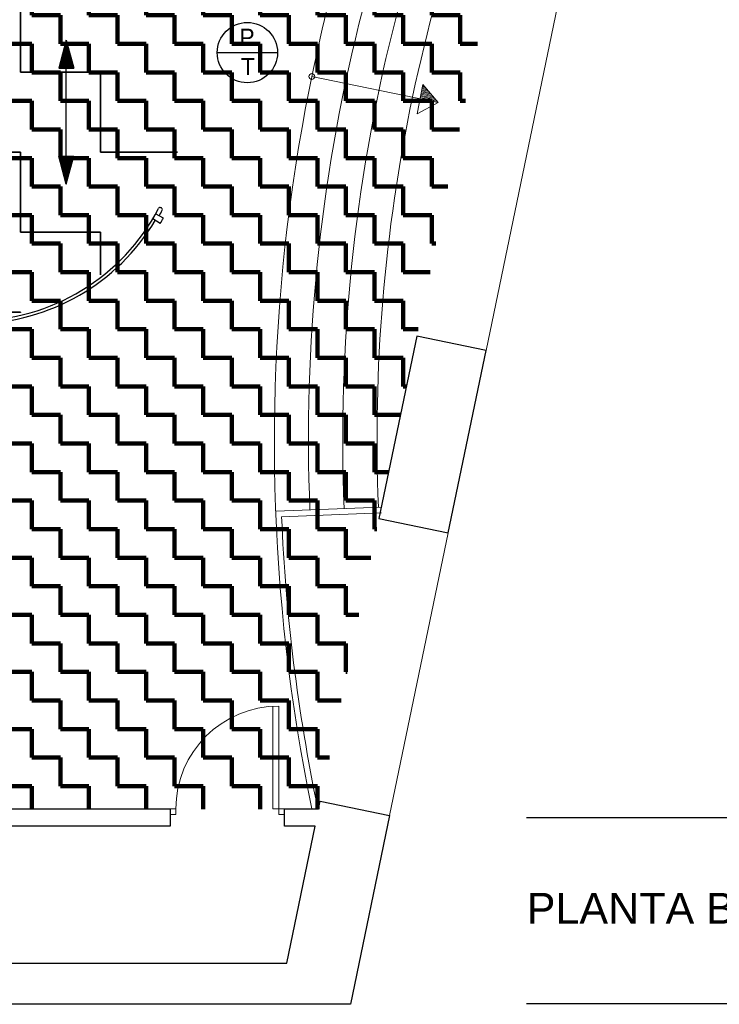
# Model space of a CAD drawing. Header units: metres. Extents: x -1 to 438, y -6 to 52.
# Tile 10 of 17: x 421.39 to 427.52, y 12.84 to 21.46. Entities that reach past the tile are written whole.
import ezdxf

# ---------------------------------------------------------------- set-up
doc = ezdxf.new("R2010")
doc.units = ezdxf.units.M
doc.linetypes.add('CONTINUA', pattern=[0])
for name, color, linetype, lineweight in [('PB  SOSTRE ENDERROCAT', 7, 'CONTINUA', 25), ('PB MURS ACTUAL', 7, 'CONTINUA', 25), ('PB MURS ENDERROCAT', 7, 'CONTINUA', 25)]:
    doc.layers.add(name, color=color, linetype=linetype, lineweight=lineweight)
doc.styles.add('ARIAL', font='arial.ttf')
doc.styles.add('Century Gothic', font='txt')

# ---------------------------------------------------------------- blocks, each defined once
blk = doc.blocks.new('OBJETO_COMPLEJO_0')
at = {"layer": 'PB MURS ACTUAL', "linetype": 'CONTINUA', "lineweight": 13, "transparency": 33554687}
for start, end in [(90, 270), (270, 90)]:
    blk.add_arc((423.9512, 20.9638), 0.025, start, end, dxfattribs=at)

msp = doc.modelspace()

# ---------------------------------------------------------------- hatches: boundary and pattern name
at = {"layer": 'PB  SOSTRE ENDERROCAT', "linetype": 'CONTINUA', "lineweight": 200, "transparency": 33554687}
h = msp.add_hatch(dxfattribs=at)
h.set_pattern_fill('TRAMA', color=41, scale=0.25, style=0, pattern_type=2)
h.set_pattern_definition([(0, (0.5, 0.5), (0.25, 0.25), [0.25, -0.25]), (90, (0.5, 0.5), (-0.25, 0.25), [0.25, -0.25])])
h.paths.add_polyline_path([(421.3569, 23.6435), (421.281, 23.6435), (421.281, 14.5508), (421.3569, 14.5508), (421.3569, 14.5496), (424.0116, 14.5496), (426.6269, 27.1696), (421.3569, 27.1696)], flags=0)
at = {"layer": 'PB MURS ENDERROCAT', "linetype": 'CONTINUA', "lineweight": 35, "transparency": 33554687}
h = msp.add_hatch(dxfattribs=at)
h.set_pattern_fill('TRAMA', color=2, scale=0.7, style=0, pattern_type=2)
h.set_pattern_definition([(0, (1.4, 1.4), (0.7, 0.7), [0.7, -0.7]), (90, (1.4, 1.4), (-0.7, 0.7), [0.7, -0.7])])
h.paths.add_polyline_path([(422.7581, 21.132), (422.7295, 21.22), (422.6857, 21.3519), (422.6435, 21.4416), (422.6173, 21.4961), (422.6154, 21.4951), (422.6076, 21.5103), (422.5595, 21.5936), (422.5071, 21.6744), (422.4505, 21.7522), (422.4059, 21.8073), (422.3631, 21.7726), (422.3123, 21.8328), (422.2492, 21.9001), (422.1826, 21.9639), (422.1128, 22.0243), (422.04, 22.0809), (421.9643, 22.1336), (421.8859, 22.1822), (421.8051, 22.2267), (421.7221, 22.2669), (421.637, 22.3027), (421.5503, 22.334), (421.462, 22.3607), (421.3724, 22.3828), (421.2818, 22.4002), (421.1904, 22.4127), (421.0985, 22.4205), (421.0316, 22.4227), (421.0316, 18.8786), (421.0893, 18.8804), (421.1812, 18.8881), (421.2726, 18.9006), (421.322, 18.91), (421.3274, 18.8821), (421.4265, 18.9048), (421.5329, 18.9321), (421.6475, 18.9743), (421.7491, 19.0145), (421.858, 19.0713), (421.9532, 19.1236), (422.0546, 19.1944), (422.1418, 19.2577), (422.2342, 19.3416), (422.3119, 19.4146), (422.3939, 19.5109), (422.4608, 19.5918), (422.531, 19.6997), (422.5861, 19.7865), (422.6435, 19.9057), (422.6857, 19.9954), (422.7295, 20.1273), (422.7581, 20.2153), (422.7876, 20.3668), (422.8021, 20.4426), (422.8169, 20.6737), (422.8021, 20.9047), (422.7876, 20.9805)], flags=0)

# ---------------------------------------------------------------- linework, layer by layer
at = {"layer": 'PB MURS ACTUAL', "linetype": 'CONTINUA', "lineweight": 13, "transparency": 33554687}
for p, q in [((425.4762, 18.5651), (426.3041, 22.5603)), ((425.0558, 20.7353), (423.9512, 20.9638)), ((424.8737, 20.638), (424.9228, 20.8932)), ((425.0558, 20.7353), (424.9228, 20.8932)), ((425.0558, 20.7353), (424.8737, 20.638)), ((424.5586, 17.1928), (423.635, 17.1575)), ((424.5605, 17.1428), (423.6869, 17.1095)), ((424.632, 14.4917), (425.1454, 16.9691)), ((423.6114, 15.4494), (423.6114, 14.5508)), ((423.6614, 15.4508), (423.6614, 14.5008)), ((422.7114, 14.5508), (422.7614, 14.5508)), ((422.7114, 14.5008), (422.7614, 14.5008)), ((422.7614, 14.5508), (422.7614, 14.5008)), ((423.6114, 14.5508), (423.7114, 14.5508)), ((423.7114, 14.5008), (423.6614, 14.5008))]:
    msp.add_line(p, q, dxfattribs=at)
at = {"layer": 'PB MURS ACTUAL', "color": 180, "transparency": 33554687}
for p, q in [((421.8025, 21.2812), (421.7369, 21.0364)), ((421.7435, 21.0415), (421.7974, 21.2427)), ((421.7974, 21.2427), (421.7974, 21.0415)), ((421.8025, 21.0364), (421.8025, 21.2812)), ((421.8025, 21.2812), (421.868, 21.0364)), ((421.8025, 20.0213), (421.8025, 21.2812)), ((421.8075, 21.2427), (421.8075, 21.0415)), ((421.8614, 21.0415), (421.8075, 21.2427)), ((421.7501, 21.0466), (421.7923, 21.2042)), ((421.7567, 21.0516), (421.7873, 21.1657)), ((421.7633, 21.0567), (421.7822, 21.1272)), ((421.7822, 21.1272), (421.7822, 21.0567)), ((421.7873, 21.1657), (421.7873, 21.0516)), ((421.7923, 21.2042), (421.7923, 21.0466)), ((421.8126, 21.2042), (421.8126, 21.0466)), ((421.8548, 21.0466), (421.8126, 21.2042)), ((421.8177, 21.1657), (421.8177, 21.0516)), ((421.8482, 21.0516), (421.8177, 21.1657)), ((421.8227, 21.1272), (421.8227, 21.0567)), ((421.8416, 21.0567), (421.8227, 21.1272)), ((421.7369, 21.0364), (421.868, 21.0364)), ((421.7974, 21.0415), (421.7435, 21.0415)), ((421.7923, 21.0466), (421.7501, 21.0466)), ((421.7873, 21.0516), (421.7567, 21.0516)), ((421.7822, 21.0567), (421.7633, 21.0567)), ((421.7699, 21.0618), (421.7771, 21.0887)), ((421.7771, 21.0618), (421.7699, 21.0618)), ((421.7771, 21.0887), (421.7771, 21.0618)), ((421.8075, 21.0415), (421.8614, 21.0415)), ((421.8126, 21.0466), (421.8548, 21.0466)), ((421.8177, 21.0516), (421.8482, 21.0516)), ((421.8227, 21.0567), (421.8416, 21.0567)), ((421.8278, 21.0887), (421.8278, 21.0618)), ((421.835, 21.0618), (421.8278, 21.0887)), ((421.8278, 21.0618), (421.835, 21.0618)), ((421.8025, 20.0213), (421.7369, 20.2661)), ((421.7369, 20.2661), (421.868, 20.2661)), ((421.7974, 20.261), (421.7435, 20.261)), ((421.7435, 20.261), (421.7974, 20.0598)), ((421.7974, 20.0598), (421.7974, 20.261)), ((421.8025, 20.2661), (421.8025, 20.0213)), ((421.8025, 20.0213), (421.868, 20.2661)), ((421.8075, 20.0598), (421.8075, 20.261)), ((421.8075, 20.261), (421.8614, 20.261)), ((421.8614, 20.261), (421.8075, 20.0598)), ((421.7923, 20.256), (421.7501, 20.256)), ((421.7501, 20.256), (421.7923, 20.0983)), ((421.7873, 20.2509), (421.7567, 20.2509)), ((421.7567, 20.2509), (421.7873, 20.1368)), ((421.7822, 20.2458), (421.7633, 20.2458)), ((421.7633, 20.2458), (421.7822, 20.1753)), ((421.7699, 20.2408), (421.7771, 20.2138)), ((421.7771, 20.2408), (421.7699, 20.2408)), ((421.7771, 20.2138), (421.7771, 20.2408)), ((421.7822, 20.1753), (421.7822, 20.2458)), ((421.7873, 20.1368), (421.7873, 20.2509)), ((421.7923, 20.0983), (421.7923, 20.256)), ((421.8126, 20.0983), (421.8126, 20.256)), ((421.8126, 20.256), (421.8548, 20.256)), ((421.8548, 20.256), (421.8126, 20.0983)), ((421.8177, 20.1368), (421.8177, 20.2509)), ((421.8177, 20.2509), (421.8482, 20.2509)), ((421.8482, 20.2509), (421.8177, 20.1368)), ((421.8227, 20.1753), (421.8227, 20.2458)), ((421.8227, 20.2458), (421.8416, 20.2458)), ((421.8416, 20.2458), (421.8227, 20.1753)), ((421.8278, 20.2138), (421.8278, 20.2408)), ((421.8278, 20.2408), (421.835, 20.2408)), ((421.835, 20.2408), (421.8278, 20.2138)), ((422.6519, 19.7234), (422.5842, 19.7612)), ((422.6351, 19.8125), (422.6297, 19.8153)), ((422.6253, 19.6773), (422.5587, 19.717))]:
    msp.add_line(p, q, dxfattribs=at)
at = {"layer": 'PB MURS ACTUAL', "color": 7, "linetype": 'CONTINUA', "lineweight": 25, "transparency": 33554687}
msp.add_line((423.123, 21.1729), (423.651, 21.1729), dxfattribs=at)
at = {"layer": 'PB MURS ACTUAL', "transparency": 33554687}
for p, q in [((424.8691, 18.691), (424.5383, 17.0949)), ((425.4762, 18.5651), (424.8691, 18.691)), ((425.1454, 16.9691), (425.4762, 18.5651)), ((424.5383, 17.0949), (425.1454, 16.9691)), ((424.0111, 14.5508), (424.0249, 14.6175)), ((424.0249, 14.6175), (424.632, 14.4917)), ((421.1904, 14.5508), (422.7114, 14.5508)), ((422.7114, 14.5508), (422.7114, 14.4008)), ((423.7114, 14.4008), (423.7114, 14.5508)), ((423.7114, 14.5508), (424.0111, 14.5508)), ((424.632, 14.4917), (424.2897, 12.8399)), ((422.7114, 14.4008), (421.0968, 14.4008)), ((423.98, 14.4008), (423.7114, 14.4008)), ((423.7313, 13.2008), (423.98, 14.4008)), ((417.8164, 13.2008), (423.7313, 13.2008)), ((424.2897, 12.8399), (391.1466, 12.8399))]:
    msp.add_line(p, q, dxfattribs=at)
at = {"layer": 'PB MURS ACTUAL', "color": 52, "transparency": 33554687}
for p, q in [((425.8316, 14.4763), (437.7016, 14.4763)), ((425.8316, 12.8474), (437.7016, 12.8474))]:
    msp.add_line(p, q, dxfattribs=at)
at = {"layer": 'PB MURS ACTUAL', "color": 7, "linetype": 'CONTINUA', "lineweight": 25, "transparency": 33554687}
msp.add_circle((423.387, 21.1729), 0.264, dxfattribs=at)
at = {"layer": 'PB MURS ACTUAL', "linetype": 'CONTINUA', "lineweight": 13, "transparency": 33554687}
for centre, radius, start, end in [((439.4334, 17.7611), 15.81, 150.75729, 191.71578), ((439.0285, 17.7955), 15.1068, 149.8375, 182.37694), ((439.0285, 17.7955), 14.8068, 149.60784, 182.38475), ((439.0285, 17.7955), 14.5068, 153.82067, 182.38475), ((423.2461, 12.81), 8.2293, 78.05043, 78.27863), ((423.2461, 12.81), 8.2393, 78.13952, 78.27963), ((423.2461, 12.81), 8.2493, 78.22823, 78.28063), ((423.2461, 12.81), 8.1393, 77.23031, 78.2695), ((423.2461, 12.81), 8.1493, 77.3231, 78.27053), ((423.2461, 12.81), 8.1593, 77.41546, 78.27155), ((423.2461, 12.81), 8.1693, 77.5074, 78.27256), ((423.2461, 12.81), 8.1793, 77.59893, 78.27358), ((423.2461, 12.81), 8.1893, 77.69004, 78.27459), ((423.2461, 12.81), 8.1993, 77.78074, 78.27561), ((423.2461, 12.81), 8.2093, 77.87104, 78.27662), ((423.2461, 12.81), 8.2193, 77.96093, 78.27763), ((439.4334, 17.7611), 15.76, 182.36978, 191.71578), ((423.6614, 14.5508), 0.9, 90, 180)]:
    msp.add_arc(centre, radius, start, end, dxfattribs=at)
at = {"layer": 'PB MURS ACTUAL', "color": 180, "transparency": 33554687}
for centre, radius, start, end in [((420.9916, 20.6513), 1.8245, 207.49425, 332.50575), ((422.623, 19.8022), 0.0147, 62.96362, 152.50575), ((420.9916, 20.6513), 1.8599, 330.80113, 332.50726), ((422.6284, 19.7994), 0.0147, 332.50726, 62.96362), ((420.9916, 20.6513), 1.8508, 270.80145, 329.19855), ((420.9916, 20.6513), 1.902, 329.19855, 330.80113)]:
    msp.add_arc(centre, radius, start, end, dxfattribs=at)

# ---------------------------------------------------------------- block references
at = {"layer": 'PB MURS ACTUAL', "linetype": 'CONTINUA', "lineweight": 13, "transparency": 33554687}
msp.add_blockref('OBJETO_COMPLEJO_0', (0, 0), dxfattribs=at)

# ---------------------------------------------------------------- texts
at = {"layer": 'PB MURS ACTUAL', "color": 7, "linetype": 'CONTINUA', "lineweight": 25, "transparency": 33554687, "char_height": 0.15, "style": 'Century Gothic'}
for s, insert, width, attachment_point in [('P', (423.3168, 21.2327), 0.1975, 7), ('T', (423.3922, 21.1257), 0.165, 2)]:
    msp.add_mtext(s, dxfattribs=dict(at, insert=insert, width=width, attachment_point=attachment_point))
at = {"layer": 'PB MURS ACTUAL', "color": 52, "transparency": 33554687, "insert": (425.8316, 13.5454), "char_height": 0.27, "width": 2.82146, "attachment_point": 7, "style": 'ARIAL'}
msp.add_mtext('\\W1.00;PLANTA BAIXA', dxfattribs=at)

doc.saveas('drawing.dxf')
